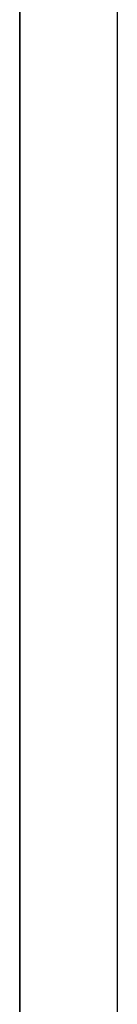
# Model space of a CAD drawing. Header units: millimetres. Extents: x -66 to 114, y 79 to 395.
# Tile 72 of 168: x 42.531 to 42.713, y 128.113 to 129.955. Entities that reach past the tile are written whole.
import ezdxf

# ---------------------------------------------------------------- set-up
doc = ezdxf.new("R2010")
doc.units = ezdxf.units.MM
doc.layers.add('Layer 01', color=7, linetype='Continuous', true_color=0x000000)

# ---------------------------------------------------------------- blocks, each defined once
blk = doc.blocks.new('Block 01')
at = {"layer": 'Layer 01'}
for p, q in [((42.5306, 116.9733, 59.4473), (42.5306, 317.4733, 59.4473)), ((42.5306, 116.9733, 55.1932), (42.5306, 317.4733, 55.1932)), ((42.7132, 136.9575, -4.05), (42.7132, 127.4733, -4.05)), ((42.7132, 136.9575, 3.95), (42.7132, 127.4733, 3.95))]:
    blk.add_line(p, q, dxfattribs=at)
for points in [[(42.5305, 116.9733, 59.4473), (42.5305, 217.2233, 59.4473), (42.5306, 317.4733, 59.4473)], [(42.5306, 317.4733, 50.9392), (42.5305, 217.2233, 50.9392), (42.5305, 116.9733, 50.9392)]]:
    blk.add_open_spline(points, degree=2, dxfattribs=at)

msp = doc.modelspace()

# ---------------------------------------------------------------- block references
at = {"layer": 'Layer 01'}
msp.add_blockref('Block 01', (0, 0), dxfattribs=at)

doc.saveas('drawing.dxf')
